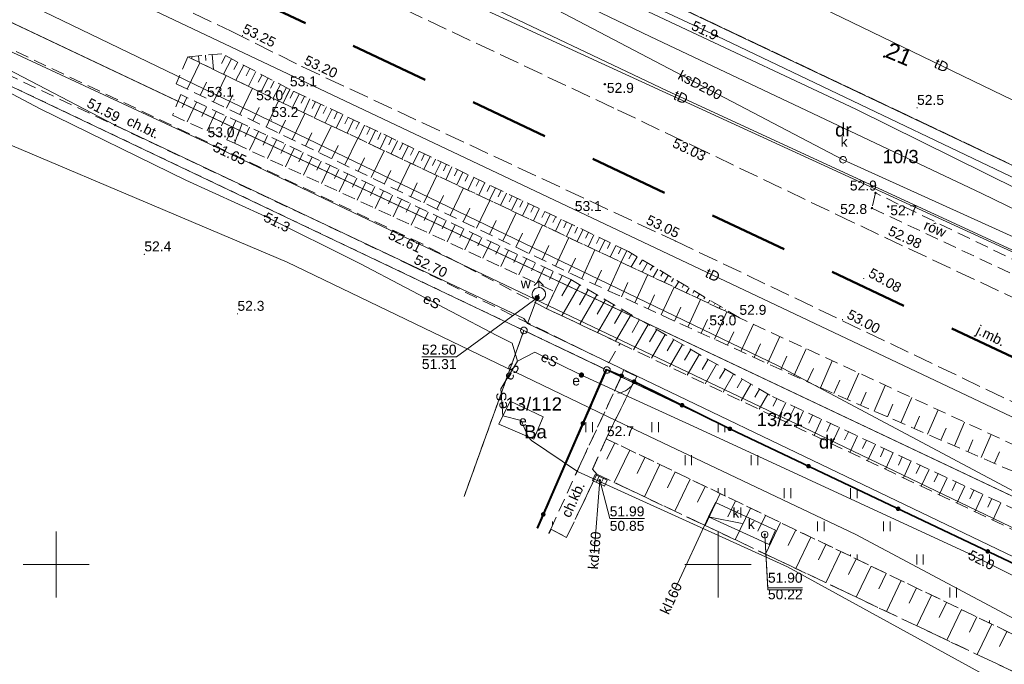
# Model space of a CAD drawing. Extents: x 5462052 to 5462554, y 5922477 to 5923179.
# Tile 9 of 42: x 5462197 to 5462272, y 5922542 to 5922591. Entities that reach past the tile are written whole.
import ezdxf
from ezdxf.enums import TextEntityAlignment as Align

# ---------------------------------------------------------------- set-up
doc = ezdxf.new("R2010")
doc.units = 0
doc.header["$PDMODE"] = 32
doc.header["$PDSIZE"] = 0.1
for name, pattern in [('PRZER1-1', [2, 1, -1]), ('PRZER2-1', [3, 2, -1]), ('PRZER3-1', [4, 3, -1]), ('PRZER3-2', [5, 3, -2])]:
    doc.linetypes.add(name, pattern=pattern)
doc.layers.get('0').update_dxf_attribs({"linetype": 'CONTINUOUS', "lineweight": 13})
doc.layers.add('!pomiar wys', color=7, linetype='CONTINUOUS')
for name, color, linetype, lineweight in [('EGDE', 7, 'CONTINUOUS', 18), ('EGDE_O', 7, 'CONTINUOUS', 18), ('EGPG', 7, 'CONTINUOUS', 18), ('GEPADR', 7, 'CONTINUOUS', 18), ('GEPADR_O', 7, 'CONTINUOUS', 18), ('GESDRK', 7, 'CONTINUOUS', 0), ('GUPPRZ', 7, 'CONTINUOUS', 18), ('GUPPRZ_O', 7, 'CONTINUOUS', 18), ('OTKC', 7, 'PRZER2-1', 18), ('OTKC_O', 7, 'PRZER2-1', 18), ('OTKJ', 7, 'PRZER3-1', 18), ('OTKJ_O', 7, 'PRZER3-1', 18), ('OTKK', 7, 'CONTINUOUS', 25), ('OTKU', 7, 'PRZER3-1', 18), ('OTOF', 7, 'CONTINUOUS', 18), ('OTOO', 7, 'CONTINUOUS', 35), ('OTRK', 7, 'PRZER2-1', 18), ('OTRN', 7, 'CONTINUOUS', 13), ('OTRN_O', 7, 'CONTINUOUS', 13), ('OTRS', 7, 'CONTINUOUS', 13), ('OTRS_O', 7, 'CONTINUOUS', 13), ('OTZT', 7, 'PRZER2-1', 18), ('SUPW', 7, 'CONTINUOUS', 18), ('SUPW_O', 7, 'CONTINUOUS', 18), ('zakres', 5, 'PRZER3-2', 50)]:
    doc.layers.add(name, color=color, linetype=linetype, lineweight=lineweight)
for name, color, linetype, lineweight, true_color in [('EGKK', 7, 'PRZER3-1', 18, 0x24bc24), ('EGUG', 7, 'PRZER1-1', 18, 0x008000), ('EGUG_O', 7, 'PRZER1-1', 18, 0x008000), ('SUEP', 1, 'CONTINUOUS', 18, 0xff0000), ('SUEP_O', 1, 'CONTINUOUS', 18, 0xff0000), ('SUEU', 1, 'CONTINUOUS', 18, 0xff0000), ('SUEU_O', 1, 'CONTINUOUS', 18, 0xff0000), ('SUGP', 7, 'CONTINUOUS', 18, 0xbfbf00), ('SUKK', 7, 'CONTINUOUS', 18, 0x803300), ('SUKM', 7, 'CONTINUOUS', 18, 0x803300), ('SUKM_O', 7, 'CONTINUOUS', 18, 0x803300), ('SUKP', 7, 'CONTINUOUS', 18, 0x803300), ('SUKP_O', 7, 'CONTINUOUS', 18, 0x803300), ('SUKS', 7, 'CONTINUOUS', 18, 0x803300), ('SUKS_O', 7, 'CONTINUOUS', 18, 0x803300), ('SUTP', 7, 'CONTINUOUS', 18, 0xff9100), ('SUTP_O', 7, 'CONTINUOUS', 18, 0xff9100), ('SUWH', 5, 'CONTINUOUS', 18, 0x0000ff), ('SUWP', 5, 'CONTINUOUS', 18, 0x0000ff), ('SUWW', 5, 'CONTINUOUS', 18, 0x0000ff), ('SUWW_O', 5, 'CONTINUOUS', 18, 0x0000ff)]:
    doc.layers.add(name, color=color, linetype=linetype, lineweight=lineweight, true_color=true_color)
doc.styles.add('GEO-INFO', font='arial.ttf')
pattern_1 = [(90, (5460000, 5920000), (-2.5, 2.5), [0.75, -4.25]), (90, (5460000.5, 5920000), (-2.5, 2.5), [0.75, -4.25])]

# ---------------------------------------------------------------- blocks, each defined once
blk = doc.blocks.new('POINT')
at = {"color": 0}
blk.add_point((0, 0), dxfattribs=at)
blk = doc.blocks.new('OKRAG_PELNY')
at = {"color": 0}
blk.add_lwpolyline([(0, 0.5), (0.12941, 0.482963), (0.25, 0.433013), (0.353553, 0.353553), (0.433013, 0.25), (0.482963, 0.12941), (0.5, 0), (0.482963, -0.12941), (0.433013, -0.25), (0.353553, -0.353553), (0.25, -0.433013), (0.12941, -0.482963), (0, -0.5), (-0.12941, -0.482963), (-0.25, -0.433013), (-0.353553, -0.353553), (-0.433013, -0.25), (-0.482963, -0.12941), (-0.5, 0), (-0.482963, 0.12941), (-0.433013, 0.25), (-0.353553, 0.353553), (-0.25, 0.433013), (-0.12941, 0.482963)], close=True, dxfattribs=at)
blk = doc.blocks.new('SUUS05')
at = {"color": 0}
blk.add_lwpolyline([(0.5, -0.25), (-0.5, -0.25), (-0.5, 0.25), (0.5, 0.25)], close=True, dxfattribs=at)
for points in [[(-0.175, -0.25), (-0.175, 0.25)], [(0.175, -0.25), (0.175, 0.25)]]:
    blk.add_lwpolyline(points, dxfattribs=at)
blk = doc.blocks.new('KOLO')
blk.add_hatch(color=0).paths.add_polyline_path([(-0.5, 0), (-0.482963, -0.12941), (-0.433013, -0.25), (-0.353553, -0.353553), (-0.25, -0.433013), (-0.12941, -0.482963), (0, -0.5), (0.12941, -0.482963), (0.25, -0.433013), (0.353553, -0.353553), (0.433013, -0.25), (0.482963, -0.12941), (0.5, 0), (0.482963, 0.12941), (0.433013, 0.25), (0.353553, 0.353553), (0.25, 0.433013), (0.12941, 0.482963), (0, 0.5), (-0.12941, 0.482963), (-0.25, 0.433013), (-0.353553, 0.353553), (-0.433013, 0.25), (-0.482963, 0.12941)])
blk = doc.blocks.new('SUUS02')
at = {"color": 0}
for points in [[(-0.707107, 1.292893), (0, 2), (0.707107, 1.292893)], [(0, 1), (0, 2)]]:
    blk.add_lwpolyline(points, dxfattribs=at)
blk.add_lwpolyline([(0, 1), (0.173648, 0.984808), (0.34202, 0.939693), (0.5, 0.866025), (0.642788, 0.766044), (0.766044, 0.642788), (0.866025, 0.5), (0.939693, 0.34202), (0.984808, 0.173648), (1, 0), (0.984808, -0.173648), (0.939693, -0.34202), (0.866025, -0.5), (0.75575, -0.654861), (0.618159, -0.786053), (0.458227, -0.888835), (0.281733, -0.959493), (0.095056, -0.995472), (-0.095056, -0.995472), (-0.281733, -0.959493), (-0.458227, -0.888835), (-0.618159, -0.786053), (-0.75575, -0.654861), (-0.866025, -0.5), (-0.945001, -0.327068), (-0.989821, -0.142315), (-0.998867, 0.047582), (-0.971812, 0.235759), (-0.909632, 0.415415), (-0.814576, 0.580057), (-0.690079, 0.723734), (-0.540641, 0.841254), (-0.371662, 0.928368), (-0.189251, 0.981929)], close=True, dxfattribs=at)
blk = doc.blocks.new('KTOK04')
at = {"color": 0}
blk.add_lwpolyline([(0, 0), (-0.01711, -0.261052), (-0.068148, -0.517638), (-0.152241, -0.765367), (-0.267949, -1), (-0.413293, -1.217523), (-0.585786, -1.414214), (-0.782477, -1.586707), (-1, -1.732051)], dxfattribs=at)
blk = doc.blocks.new('EPPGS')
at = {"color": 0}
blk.add_lwpolyline([(0, 0.5), (0.154508, 0.475528), (0.293893, 0.404508), (0.404508, 0.293893), (0.475528, 0.154508), (0.5, 0), (0.475528, -0.154508), (0.404508, -0.293893), (0.293893, -0.404508), (0.154508, -0.475528), (0, -0.5), (-0.154508, -0.475528), (-0.293893, -0.404508), (-0.404508, -0.293893), (-0.475528, -0.154508), (-0.5, 0), (-0.475528, 0.154508), (-0.404508, 0.293893), (-0.293893, 0.404508), (-0.154508, 0.475528)], close=True, dxfattribs=at)

msp = doc.modelspace()

# ---------------------------------------------------------------- hatches: boundary and pattern name
at = {"layer": 'OTZT', "linetype": 'Continuous'}
h = msp.add_hatch(dxfattribs=at)
h.set_pattern_fill('PTTU04', color=256, scale=0.5, style=0)
h.set_pattern_definition(pattern_1)
h.paths.add_polyline_path([(5462241.556, 5922564.721), (5462236.336, 5922552.733), (5462237.225, 5922552.348), (5462237.36, 5922552.66), (5462239.63, 5922557.66), (5462242.71, 5922564.25)], flags=0)
h = msp.add_hatch(dxfattribs=at)
h.set_pattern_fill('PTTU04', color=256, scale=0.5, style=0)
h.set_pattern_definition(pattern_1)
h.paths.add_polyline_path([(5462284.6, 5922544.22), (5462250.892, 5922560.247), (5462243.66, 5922563.81), (5462241.54, 5922559.5), (5462282.79, 5922539.67), (5462316.93, 5922523.32), (5462318.52, 5922528.08)], flags=0)

# ---------------------------------------------------------------- linework, layer by layer
at = {"layer": '!pomiar wys'}
msp.add_point((5462241.447, 5922586.283, 52.94), dxfattribs=at)
at = {"linetype": 'PRZER2-1', "ltscale": 0.5, "elevation": 52.86}
msp.add_lwpolyline([(5462261.882, 5922578.068), (5462261.62, 5922576.922), (5462272.697, 5922571.717), (5462298.342, 5922559.381), (5462324.071, 5922547.799), (5462343.603, 5922539.093), (5462363.202, 5922530.924), (5462380.252, 5922525.535), (5462393.186, 5922521.711), (5462403.889, 5922520.281), (5462426.787, 5922516.877), (5462438.24, 5922515.215), (5462438.552, 5922516.427), (5462427.043, 5922518.161), (5462403.916, 5922521.871), (5462393.913, 5922523.638), (5462380.365, 5922527.556), (5462363.762, 5922532.933), (5462344.082, 5922540.717), (5462324.37, 5922548.823), (5462298.993, 5922560.437), (5462273.066, 5922572.667), (5462261.882, 5922578.068)], dxfattribs=at)
at = {"linetype": 'Continuous', "elevation": 100, "flags": 128}
for points in [[(5462200, 5922547.5), (5462200, 5922552.5)], [(5462250, 5922547.5), (5462250, 5922552.5)], [(5462250, 5922547.5), (5462250, 5922552.5)], [(5462197.5, 5922550), (5462202.5, 5922550)], [(5462247.5, 5922550), (5462252.5, 5922550)], [(5462247.5, 5922550), (5462252.5, 5922550)]]:
    msp.add_lwpolyline(points, dxfattribs=at)
for p in [(5462241.447, 5922586.283, 52.94), (5462261.882, 5922578.068, 52.86), (5462262.858, 5922577.034, 52.7), (5462261.62, 5922576.922, 52.8)]:
    msp.add_point(p)
at = {"layer": 'EGDE', "linetype": 'Continuous', "elevation": 10.22}
for points in [[(5462060.499, 5922655.765), (5462134.14, 5922620.59), (5462140.64, 5922617.48), (5462379.26, 5922504.49), (5462394.55, 5922499.42), (5462403.44, 5922496.9), (5462407.29, 5922495.8), (5462408.69, 5922495.4), (5462424.66, 5922494.89), (5462438.61, 5922495.21), (5462484.37, 5922501.25), (5462484.19, 5922504.97), (5462482.73, 5922519.39), (5462445.52, 5922512.89), (5462428.16, 5922511.75), (5462412.32, 5922512.85), (5462398.2, 5922516.86), (5462383.16, 5922523.09), (5462355.99, 5922535.17), (5462122.31, 5922642.45), (5462106.7, 5922652.95), (5462067.71, 5922671.375)], [(5462242.276, 5922658.348), (5462219.75, 5922605.06), (5462308.11, 5922563.15)], [(5462230.813, 5922555.123), (5462235.33, 5922567.68), (5462140.98, 5922612.64), (5462134.947, 5922598.814)], [(5462230.813, 5922555.123), (5462235.33, 5922567.68), (5462241.6, 5922564.69), (5462236.378, 5922552.715)], [(5462315.045, 5922518.678), (5462318.43, 5922528.09), (5462241.6, 5922564.69), (5462236.378, 5922552.715)]]:
    msp.add_lwpolyline(points, dxfattribs=at)
for points in [[(5462308.11, 5922563.15), (5462219.75, 5922605.06), (5462125.42, 5922649.82), (5462122.31, 5922642.45), (5462355.99, 5922535.17), (5462383.16, 5922523.09), (5462398.2, 5922516.86), (5462412.32, 5922512.85), (5462428.16, 5922511.75), (5462445.52, 5922512.89), (5462482.73, 5922519.39), (5462484.29, 5922524.66), (5462434.39, 5922523.62), (5462397.77, 5922530.52), (5462383.6, 5922533.19), (5462338.14, 5922548.92)], [(5462379.26, 5922504.49), (5462140.64, 5922617.48), (5462138.94, 5922613.61), (5462140.98, 5922612.64), (5462235.33, 5922567.68), (5462241.6, 5922564.69), (5462318.43, 5922528.09)]]:
    msp.add_lwpolyline(points, close=True, dxfattribs=at)
at = {"layer": 'EGKK', "linetype": 'PRZER3-1', "ltscale": 0.5, "elevation": 10.06}
msp.add_lwpolyline([(5462242.276, 5922658.348), (5462219.75, 5922605.06), (5462308.11, 5922563.15), (5462330.972, 5922617.199)], dxfattribs=at)
at = {"layer": 'EGUG', "linetype": 'PRZER1-1', "ltscale": 0.5, "elevation": 10.08}
for points in [[(5462308.11, 5922563.15), (5462219.75, 5922605.06), (5462125.42, 5922649.82), (5462149.64, 5922707.11), (5462153.14, 5922715.39), (5462179.54, 5922777.82), (5462215.465, 5922862.769)], [(5462242.276, 5922658.348), (5462219.75, 5922605.06), (5462308.11, 5922563.15), (5462330.972, 5922617.199)], [(5462235.33, 5922567.68), (5462140.98, 5922612.64), (5462138.94, 5922613.61), (5462132.905, 5922599.782)], [(5462132.905, 5922599.782), (5462138.94, 5922613.61), (5462140.98, 5922612.64), (5462235.33, 5922567.68), (5462241.6, 5922564.69), (5462318.43, 5922528.09)], [(5462236.378, 5922552.715), (5462241.6, 5922564.69), (5462235.33, 5922567.68), (5462230.813, 5922555.123)], [(5462230.813, 5922555.123), (5462235.33, 5922567.68)], [(5462315.045, 5922518.678), (5462318.43, 5922528.09), (5462241.6, 5922564.69), (5462236.378, 5922552.715)]]:
    msp.add_lwpolyline(points, dxfattribs=at)
at = {"layer": 'GESDRK', "linetype": 'Continuous'}
for points in [[(5462482.733, 5922519.386), (5462484.295, 5922524.662), (5462434.386, 5922523.617), (5462397.769, 5922530.518), (5462383.599, 5922533.19), (5462338.141, 5922548.915), (5462308.111, 5922563.155), (5462219.747, 5922605.063), (5462125.423, 5922649.821), (5462122.31, 5922642.451), (5462106.697, 5922652.953), (5462067.71, 5922671.373)], [(5462060.497, 5922655.76), (5462134.138, 5922620.585), (5462140.637, 5922617.476), (5462379.257, 5922504.488), (5462394.555, 5922499.417), (5462403.439, 5922496.896), (5462407.291, 5922495.804), (5462408.693, 5922495.403), (5462424.663, 5922494.893), (5462438.609, 5922495.205), (5462484.365, 5922501.246), (5462484.586, 5922496.59), (5462550.354, 5922504.125)]]:
    msp.add_lwpolyline(points, dxfattribs=at)
at = {"layer": 'GUPPRZ_O', "linetype": 'Continuous', "elevation": 10.8, "flags": 128}
for points in [[(5462227.623, 5922565.686), (5462230.244, 5922565.686), (5462236.33, 5922570.15)], [(5462227.623, 5922565.686), (5462230.244, 5922565.686)], [(5462244.436, 5922553.464), (5462241.815, 5922553.464), (5462241.07, 5922556.36)], [(5462241.815, 5922553.464), (5462244.436, 5922553.464)], [(5462256.386, 5922548.234), (5462253.765, 5922548.234), (5462253.52, 5922552.26)], [(5462256.386, 5922548.079), (5462253.765, 5922548.079), (5462253.52, 5922552.26)], [(5462253.765, 5922548.079), (5462256.386, 5922548.079)]]:
    msp.add_lwpolyline(points, dxfattribs=at)
at = {"layer": 'OTKC', "linetype": 'PRZER2-1', "ltscale": 0.5, "elevation": 10.18}
for points in [[(5462242.592, 5922566.705), (5462237.026, 5922569.345), (5462227.697, 5922574.195), (5462152.346, 5922609.882), (5462151.438, 5922608.252), (5462226.853, 5922572.571), (5462241.74, 5922565.24)], [(5462242.86, 5922564.67), (5462242.71, 5922564.25), (5462239.63, 5922557.66), (5462237.36, 5922552.66), (5462238.56, 5922552.04), (5462240.84, 5922556.82), (5462240.52, 5922557.2), (5462241.54, 5922559.5), (5462243.66, 5922563.81), (5462243.85, 5922564.2)]]:
    msp.add_lwpolyline(points, close=True, dxfattribs=at)
at = {"layer": 'OTKJ', "linetype": 'PRZER3-1', "ltscale": 0.5, "elevation": 10.18}
for points in [[(5462249.17, 5922581.13), (5462242.127, 5922584.484), (5462181.45, 5922613.08), (5462152.194, 5922626.744)], [(5462150.945, 5922619.432), (5462178.16, 5922606.81), (5462190.51, 5922601.15), (5462213.23, 5922590.28), (5462218.558, 5922587.623), (5462246.77, 5922574.44)], [(5462312.334, 5922551.22), (5462294.703, 5922559.607), (5462260.193, 5922575.846), (5462249.17, 5922581.13)], [(5462246.77, 5922574.44), (5462294.662, 5922551.582), (5462312.052, 5922543.557)]]:
    msp.add_lwpolyline(points, dxfattribs=at)
at = {"layer": 'OTKK', "linetype": 'Continuous', "elevation": 10.18}
msp.add_lwpolyline([(5462237.36, 5922552.66), (5462237.225, 5922552.348)], dxfattribs=at)
at = {"layer": 'OTKU', "linetype": 'PRZER3-1', "ltscale": 0.5, "elevation": 10.18}
msp.add_lwpolyline([(5462315.35, 5922521.38), (5462281.6, 5922537.5), (5462240.84, 5922556.82), (5462238.56, 5922552.04), (5462237.36, 5922552.66), (5462237.225, 5922552.348)], dxfattribs=at)
at = {"layer": 'OTOF', "linetype": 'Continuous', "elevation": 10.18}
msp.add_lwpolyline([(5462242.71, 5922564.25), (5462243.66, 5922563.81)], dxfattribs=at)
at = {"layer": 'OTOO', "linetype": 'Continuous', "elevation": 10.18}
for points in [[(5462242.71, 5922564.25), (5462241.556, 5922564.721), (5462236.336, 5922552.733)], [(5462243.66, 5922563.81), (5462250.892, 5922560.247)], [(5462250.892, 5922560.247), (5462284.6, 5922544.22), (5462318.52, 5922528.08), (5462316.137, 5922521.471), (5462315.119, 5922518.646)]]:
    msp.add_lwpolyline(points, dxfattribs=at)
at = {"layer": 'OTRK', "linetype": 'PRZER2-1', "ltscale": 0.5, "elevation": 10.06}
for points in [[(5462276.704, 5922557.008), (5462251.61, 5922568.636), (5462217.145, 5922584.852), (5462209.947, 5922588.35), (5462209.066, 5922586.31)], [(5462217.656, 5922585.897), (5462212.506, 5922588.59), (5462209.947, 5922588.35)], [(5462209.947, 5922588.35), (5462217.145, 5922584.852), (5462217.656, 5922585.897)], [(5462209.066, 5922586.31), (5462238.93, 5922571.955), (5462257.706, 5922563.358), (5462275.766, 5922555.521)], [(5462209.407, 5922585.501), (5462208.786, 5922583.937), (5462213.48, 5922581.818), (5462214.038, 5922583.314)], [(5462214.038, 5922583.314), (5462209.407, 5922585.501)], [(5462217.656, 5922585.897), (5462217.145, 5922584.852)], [(5462251.61, 5922568.636), (5462243.237, 5922573.642), (5462217.656, 5922585.897)], [(5462217.145, 5922584.852), (5462251.61, 5922568.636)], [(5462214.038, 5922583.314), (5462213.48, 5922581.818), (5462237.65, 5922570.624), (5462237.026, 5922569.345), (5462242.592, 5922566.705), (5462254.403, 5922561.101), (5462274.862, 5922551.394), (5462291.854, 5922543.329), (5462302.952, 5922539.611)], [(5462302.952, 5922539.611), (5462291.772, 5922545.158), (5462275.423, 5922552.77), (5462253.915, 5922562.788), (5462238.865, 5922571.518), (5462214.038, 5922583.314)], [(5462241.54, 5922559.5), (5462240.52, 5922557.2), (5462240.84, 5922556.82), (5462281.6, 5922537.5), (5462315.35, 5922521.38), (5462316.137, 5922521.471), (5462316.93, 5922523.32)], [(5462316.93, 5922523.32), (5462282.79, 5922539.67), (5462241.54, 5922559.5)]]:
    msp.add_lwpolyline(points, dxfattribs=at)
at = {"layer": 'OTRK', "linetype": 'Continuous', "elevation": 10.06, "flags": 128}
for points in [[(5462210.238, 5922588.378), (5462210.246, 5922588.289)], [(5462210.755, 5922588.426), (5462210.801, 5922587.935)], [(5462211.273, 5922588.475), (5462211.311, 5922588.072)], [(5462211.791, 5922588.523), (5462211.895, 5922587.404)], [(5462212.791, 5922588.441), (5462212.484, 5922587.854)], [(5462213.251, 5922588.2), (5462212.645, 5922587.04)], [(5462209.892, 5922585.913), (5462210.853, 5922587.911)], [(5462213.712, 5922587.959), (5462213.412, 5922587.386)], [(5462214.173, 5922587.718), (5462213.58, 5922586.585)], [(5462214.633, 5922587.477), (5462214.341, 5922586.917)], [(5462211.879, 5922584.958), (5462212.835, 5922586.947)], [(5462215.094, 5922587.236), (5462214.516, 5922586.13)], [(5462215.555, 5922586.996), (5462215.269, 5922586.449)], [(5462216.015, 5922586.755), (5462215.451, 5922585.676)], [(5462210.886, 5922585.435), (5462211.365, 5922586.432)], [(5462213.866, 5922584.003), (5462214.818, 5922585.983)], [(5462216.476, 5922586.514), (5462216.198, 5922585.981)], [(5462216.937, 5922586.273), (5462216.387, 5922585.221)], [(5462217.397, 5922586.032), (5462217.126, 5922585.513)], [(5462209.868, 5922585.284), (5462209.51, 5922584.527)], [(5462212.872, 5922584.48), (5462213.349, 5922585.473)], [(5462217.934, 5922585.764), (5462217.683, 5922585.24)], [(5462218.346, 5922585.566), (5462217.846, 5922584.522)], [(5462218.759, 5922585.369), (5462218.509, 5922584.848)], [(5462210.609, 5922584.933), (5462209.901, 5922583.433)], [(5462211.351, 5922584.583), (5462211, 5922583.839)], [(5462214.859, 5922583.525), (5462215.334, 5922584.513)], [(5462215.852, 5922583.048), (5462216.8, 5922585.02)], [(5462219.171, 5922585.171), (5462218.674, 5922584.133)], [(5462219.584, 5922584.973), (5462219.336, 5922584.456)], [(5462219.996, 5922584.776), (5462219.502, 5922583.743)], [(5462220.409, 5922584.578), (5462220.162, 5922584.063)], [(5462212.093, 5922584.233), (5462211.397, 5922582.758)], [(5462212.835, 5922583.882), (5462212.49, 5922583.151)], [(5462217.839, 5922582.093), (5462218.793, 5922584.077)], [(5462220.821, 5922584.381), (5462220.329, 5922583.354)], [(5462221.234, 5922584.183), (5462220.988, 5922583.671)], [(5462221.646, 5922583.985), (5462221.157, 5922582.965)], [(5462222.059, 5922583.788), (5462221.815, 5922583.279)], [(5462213.577, 5922583.532), (5462212.893, 5922582.083)], [(5462214.614, 5922583.041), (5462214.273, 5922582.324)], [(5462216.846, 5922582.57), (5462217.32, 5922583.558)], [(5462219.826, 5922581.138), (5462220.787, 5922583.139)], [(5462222.471, 5922583.59), (5462221.985, 5922582.575)], [(5462222.884, 5922583.392), (5462222.641, 5922582.886)], [(5462223.296, 5922583.195), (5462222.812, 5922582.186)], [(5462223.709, 5922582.997), (5462223.467, 5922582.494)], [(5462215.288, 5922582.72), (5462214.611, 5922581.294)], [(5462215.963, 5922582.399), (5462215.626, 5922581.69)], [(5462218.832, 5922581.615), (5462219.311, 5922582.612)], [(5462224.121, 5922582.8), (5462223.64, 5922581.796)], [(5462224.533, 5922582.602), (5462224.294, 5922582.102)], [(5462224.946, 5922582.404), (5462224.468, 5922581.407)], [(5462216.638, 5922582.079), (5462215.967, 5922580.666)], [(5462217.313, 5922581.758), (5462216.978, 5922581.055)], [(5462220.819, 5922580.66), (5462221.302, 5922581.665)], [(5462221.812, 5922580.183), (5462222.782, 5922582.2)], [(5462225.358, 5922582.207), (5462225.12, 5922581.709)], [(5462225.771, 5922582.009), (5462225.296, 5922581.017)], [(5462226.183, 5922581.812), (5462225.946, 5922581.317)], [(5462226.596, 5922581.614), (5462226.123, 5922580.628)], [(5462217.987, 5922581.438), (5462217.322, 5922580.038)], [(5462218.662, 5922581.117), (5462218.331, 5922580.421)], [(5462219.337, 5922580.797), (5462218.678, 5922579.41)], [(5462223.799, 5922579.228), (5462224.776, 5922581.262)], [(5462227.008, 5922581.416), (5462226.773, 5922580.925)], [(5462227.421, 5922581.219), (5462226.951, 5922580.238)], [(5462227.833, 5922581.021), (5462227.599, 5922580.532)], [(5462228.246, 5922580.824), (5462227.779, 5922579.849)], [(5462220.011, 5922580.476), (5462219.683, 5922579.786)], [(5462220.686, 5922580.156), (5462220.034, 5922578.783)], [(5462222.806, 5922579.706), (5462223.292, 5922580.718)], [(5462225.786, 5922578.273), (5462226.771, 5922580.323)], [(5462228.658, 5922580.626), (5462228.425, 5922580.14)], [(5462229.071, 5922580.428), (5462228.606, 5922579.459)], [(5462229.483, 5922580.231), (5462229.252, 5922579.748)], [(5462229.896, 5922580.033), (5462229.434, 5922579.07)], [(5462221.361, 5922579.835), (5462221.036, 5922579.152)], [(5462222.035, 5922579.514), (5462221.389, 5922578.155)], [(5462224.792, 5922578.751), (5462225.283, 5922579.771)], [(5462227.772, 5922577.318), (5462228.766, 5922579.385)], [(5462230.308, 5922579.836), (5462230.078, 5922579.355)], [(5462230.721, 5922579.638), (5462230.262, 5922578.68)], [(5462231.133, 5922579.44), (5462230.904, 5922578.963)], [(5462222.71, 5922579.194), (5462222.389, 5922578.517)], [(5462223.385, 5922578.873), (5462222.745, 5922577.527)], [(5462224.059, 5922578.553), (5462223.741, 5922577.883)], [(5462226.779, 5922577.796), (5462227.274, 5922578.825)], [(5462231.546, 5922579.243), (5462231.09, 5922578.291)], [(5462231.958, 5922579.045), (5462231.731, 5922578.571)], [(5462232.371, 5922578.848), (5462231.917, 5922577.902)], [(5462232.783, 5922578.65), (5462232.557, 5922578.178)], [(5462224.734, 5922578.232), (5462224.101, 5922576.899)], [(5462225.409, 5922577.912), (5462225.094, 5922577.248)], [(5462228.766, 5922576.841), (5462229.264, 5922577.878)], [(5462229.759, 5922576.363), (5462230.76, 5922578.446)], [(5462233.195, 5922578.452), (5462232.745, 5922577.512)], [(5462233.608, 5922578.255), (5462233.383, 5922577.786)], [(5462234.02, 5922578.057), (5462233.573, 5922577.123)], [(5462234.433, 5922577.86), (5462234.21, 5922577.394)], [(5462226.083, 5922577.591), (5462225.456, 5922576.271)], [(5462226.758, 5922577.271), (5462226.446, 5922576.614)], [(5462231.746, 5922575.408), (5462232.755, 5922577.508)], [(5462234.845, 5922577.662), (5462234.4, 5922576.733)], [(5462235.258, 5922577.464), (5462235.036, 5922577.001)], [(5462235.67, 5922577.267), (5462235.228, 5922576.344)], [(5462236.083, 5922577.069), (5462235.862, 5922576.609)], [(5462227.433, 5922576.95), (5462226.812, 5922575.643)], [(5462228.107, 5922576.629), (5462227.799, 5922575.979)], [(5462228.782, 5922576.309), (5462228.168, 5922575.015)], [(5462230.752, 5922575.886), (5462231.255, 5922576.931)], [(5462233.732, 5922574.453), (5462234.749, 5922576.569)], [(5462236.495, 5922576.872), (5462236.056, 5922575.954)], [(5462236.908, 5922576.674), (5462236.689, 5922576.217)], [(5462237.32, 5922576.476), (5462236.884, 5922575.565)], [(5462237.733, 5922576.279), (5462237.515, 5922575.824)], [(5462229.457, 5922575.988), (5462229.151, 5922575.345)], [(5462230.131, 5922575.668), (5462229.523, 5922574.387)], [(5462232.739, 5922574.931), (5462233.245, 5922575.985)], [(5462235.719, 5922573.498), (5462236.744, 5922575.631)], [(5462238.145, 5922576.081), (5462237.711, 5922575.175)], [(5462238.558, 5922575.884), (5462238.341, 5922575.432)], [(5462238.97, 5922575.686), (5462238.539, 5922574.786)], [(5462230.806, 5922575.347), (5462230.504, 5922574.71)], [(5462231.481, 5922575.027), (5462230.879, 5922573.76)], [(5462234.726, 5922573.976), (5462235.236, 5922575.038)], [(5462239.383, 5922575.488), (5462239.168, 5922575.04)], [(5462239.795, 5922575.291), (5462239.367, 5922574.396)], [(5462240.208, 5922575.093), (5462239.994, 5922574.647)], [(5462240.62, 5922574.895), (5462240.194, 5922574.007)], [(5462232.156, 5922574.706), (5462231.856, 5922574.076)], [(5462232.83, 5922574.386), (5462232.235, 5922573.132)], [(5462233.505, 5922574.065), (5462233.209, 5922573.441)], [(5462236.712, 5922573.021), (5462237.227, 5922574.091)], [(5462237.706, 5922572.544), (5462238.738, 5922574.692)], [(5462241.033, 5922574.698), (5462240.82, 5922574.255)], [(5462241.445, 5922574.5), (5462241.022, 5922573.617)], [(5462241.858, 5922574.303), (5462241.647, 5922573.863)], [(5462242.27, 5922574.105), (5462241.85, 5922573.228)], [(5462234.18, 5922573.744), (5462233.59, 5922572.504)], [(5462234.854, 5922573.424), (5462234.561, 5922572.807)], [(5462239.699, 5922571.603), (5462240.693, 5922573.773)], [(5462242.682, 5922573.907), (5462242.473, 5922573.47)], [(5462243.095, 5922573.71), (5462242.678, 5922572.839)], [(5462243.494, 5922573.488), (5462243.253, 5922573.085)], [(5462235.529, 5922573.103), (5462234.946, 5922571.876)], [(5462236.204, 5922572.783), (5462235.914, 5922572.172)], [(5462238.699, 5922572.066), (5462239.217, 5922573.144)], [(5462241.703, 5922570.685), (5462242.687, 5922572.834)], [(5462243.887, 5922573.253), (5462243.428, 5922572.485)], [(5462244.279, 5922573.018), (5462244.062, 5922572.654)], [(5462244.672, 5922572.784), (5462244.26, 5922572.094)], [(5462236.878, 5922572.462), (5462236.302, 5922571.248)], [(5462238.228, 5922571.821), (5462237.047, 5922569.336)], [(5462237.553, 5922572.142), (5462237.266, 5922571.538)], [(5462240.701, 5922571.144), (5462241.195, 5922572.224)], [(5462243.707, 5922569.767), (5462244.682, 5922571.895)], [(5462245.065, 5922572.549), (5462244.87, 5922572.224)], [(5462245.457, 5922572.314), (5462245.091, 5922571.703)], [(5462245.85, 5922572.08), (5462245.678, 5922571.793)], [(5462246.242, 5922571.845), (5462245.923, 5922571.311)], [(5462239.547, 5922571.123), (5462238.194, 5922568.791)], [(5462238.901, 5922571.498), (5462238.209, 5922570.305)], [(5462242.705, 5922570.226), (5462243.195, 5922571.296)], [(5462246.635, 5922571.61), (5462246.487, 5922571.363)], [(5462247.027, 5922571.376), (5462246.755, 5922570.92)], [(5462247.42, 5922571.141), (5462247.295, 5922570.933)], [(5462240.193, 5922570.748), (5462239.532, 5922569.609)], [(5462240.839, 5922570.373), (5462239.549, 5922568.149)], [(5462244.709, 5922569.309), (5462245.194, 5922570.367)], [(5462245.711, 5922568.85), (5462246.676, 5922570.957)], [(5462247.812, 5922570.906), (5462247.587, 5922570.529)], [(5462248.205, 5922570.671), (5462248.104, 5922570.502)], [(5462248.598, 5922570.437), (5462248.418, 5922570.137)], [(5462241.485, 5922569.998), (5462240.856, 5922568.913)], [(5462242.131, 5922569.624), (5462240.903, 5922567.506)], [(5462247.716, 5922567.932), (5462248.671, 5922570.018)], [(5462248.99, 5922570.202), (5462248.912, 5922570.072)], [(5462249.383, 5922569.967), (5462249.25, 5922569.746)], [(5462249.775, 5922569.733), (5462249.721, 5922569.641)], [(5462242.778, 5922569.249), (5462242.179, 5922568.217)], [(5462243.424, 5922568.874), (5462242.258, 5922566.864)], [(5462246.714, 5922568.391), (5462247.194, 5922569.439)], [(5462249.72, 5922567.014), (5462250.666, 5922569.08)], [(5462250.168, 5922569.498), (5462250.082, 5922569.355)], [(5462250.56, 5922569.263), (5462250.529, 5922569.211)], [(5462250.953, 5922569.028), (5462250.914, 5922568.963)], [(5462244.07, 5922568.499), (5462243.502, 5922567.521)], [(5462244.716, 5922568.124), (5462243.612, 5922566.221)], [(5462248.718, 5922567.473), (5462249.193, 5922568.511)], [(5462251.345, 5922568.794), (5462251.338, 5922568.781)], [(5462251.724, 5922566.097), (5462252.663, 5922568.148)], [(5462245.362, 5922567.75), (5462244.826, 5922566.825)], [(5462246.008, 5922567.375), (5462244.966, 5922565.578)], [(5462250.722, 5922566.556), (5462251.192, 5922567.583)], [(5462246.654, 5922567), (5462246.149, 5922566.129)], [(5462247.3, 5922566.625), (5462246.321, 5922564.936)], [(5462252.726, 5922565.638), (5462253.195, 5922566.661)], [(5462253.728, 5922565.179), (5462254.663, 5922567.221)], [(5462247.947, 5922566.25), (5462247.472, 5922565.433)], [(5462248.593, 5922565.876), (5462247.675, 5922564.293)], [(5462255.732, 5922564.261), (5462256.663, 5922566.294)], [(5462249.239, 5922565.501), (5462248.795, 5922564.736)], [(5462249.885, 5922565.126), (5462249.029, 5922563.651)], [(5462254.73, 5922564.72), (5462255.197, 5922565.739)], [(5462257.737, 5922563.344), (5462258.623, 5922565.386)], [(5462250.531, 5922564.751), (5462250.119, 5922564.04)], [(5462251.177, 5922564.377), (5462250.384, 5922563.008)], [(5462256.734, 5922563.802), (5462257.199, 5922564.817)], [(5462259.759, 5922562.467), (5462260.623, 5922564.459)], [(5462251.823, 5922564.002), (5462251.442, 5922563.344)], [(5462258.748, 5922562.905), (5462259.185, 5922563.914)], [(5462252.47, 5922563.627), (5462251.738, 5922562.366)], [(5462253.116, 5922563.252), (5462252.765, 5922562.648)], [(5462260.77, 5922562.028), (5462261.197, 5922563.012)], [(5462261.781, 5922561.589), (5462262.624, 5922563.532)], [(5462253.762, 5922562.877), (5462253.092, 5922561.723)], [(5462254.432, 5922562.548), (5462254.153, 5922561.95)], [(5462255.109, 5922562.232), (5462254.549, 5922561.032)], [(5462263.803, 5922560.712), (5462264.624, 5922562.605)], [(5462255.786, 5922561.917), (5462255.505, 5922561.314)], [(5462256.463, 5922561.602), (5462255.899, 5922560.391)], [(5462262.792, 5922561.151), (5462263.208, 5922562.11)], [(5462265.825, 5922559.834), (5462266.625, 5922561.678)], [(5462257.14, 5922561.286), (5462256.857, 5922560.679)], [(5462257.817, 5922560.971), (5462257.249, 5922559.751)], [(5462258.494, 5922560.656), (5462258.209, 5922560.043)], [(5462264.814, 5922560.273), (5462265.219, 5922561.207)], [(5462267.847, 5922558.957), (5462268.626, 5922560.751)], [(5462259.171, 5922560.34), (5462258.599, 5922559.111)], [(5462259.848, 5922560.025), (5462259.561, 5922559.408)], [(5462266.836, 5922559.396), (5462267.231, 5922560.305)], [(5462242.193, 5922559.186), (5462241.604, 5922557.962)], [(5462260.526, 5922559.709), (5462259.948, 5922558.47)], [(5462261.203, 5922559.394), (5462260.913, 5922558.772)], [(5462268.858, 5922558.518), (5462269.242, 5922559.403)], [(5462269.869, 5922558.08), (5462270.626, 5922559.824)], [(5462243.332, 5922558.638), (5462242.158, 5922556.195)], [(5462261.88, 5922559.079), (5462261.298, 5922557.83)], [(5462262.557, 5922558.763), (5462262.265, 5922558.136)], [(5462263.234, 5922558.448), (5462262.648, 5922557.189)], [(5462270.88, 5922557.641), (5462271.253, 5922558.501)], [(5462244.472, 5922558.091), (5462243.886, 5922556.872)], [(5462263.911, 5922558.132), (5462263.617, 5922557.501)], [(5462264.588, 5922557.817), (5462263.998, 5922556.549)], [(5462245.611, 5922557.543), (5462244.442, 5922555.112)], [(5462246.75, 5922556.995), (5462246.168, 5922555.783)], [(5462265.265, 5922557.502), (5462264.969, 5922556.865)], [(5462265.942, 5922557.186), (5462265.347, 5922555.908)], [(5462247.89, 5922556.448), (5462246.727, 5922554.029)], [(5462266.62, 5922556.871), (5462266.321, 5922556.23)], [(5462267.297, 5922556.555), (5462266.697, 5922555.268)], [(5462267.974, 5922556.24), (5462267.673, 5922555.594)], [(5462249.029, 5922555.9), (5462248.449, 5922554.694)], [(5462268.651, 5922555.925), (5462268.047, 5922554.628)], [(5462269.328, 5922555.609), (5462269.025, 5922554.958)], [(5462250.168, 5922555.352), (5462249.012, 5922552.946)], [(5462251.308, 5922554.804), (5462250.731, 5922553.605)], [(5462270.005, 5922555.294), (5462269.396, 5922553.987)], [(5462270.682, 5922554.979), (5462270.377, 5922554.323)], [(5462252.447, 5922554.257), (5462251.297, 5922551.864)], [(5462271.359, 5922554.663), (5462270.746, 5922553.347)], [(5462253.587, 5922553.709), (5462253.013, 5922552.515)], [(5462254.726, 5922553.161), (5462253.582, 5922550.781)], [(5462255.865, 5922552.613), (5462255.295, 5922551.426)], [(5462257.005, 5922552.066), (5462255.866, 5922549.698)], [(5462258.144, 5922551.518), (5462257.577, 5922550.337)], [(5462259.284, 5922550.97), (5462258.151, 5922548.615)], [(5462260.423, 5922550.422), (5462259.858, 5922549.248)], [(5462261.562, 5922549.875), (5462260.436, 5922547.532)], [(5462262.702, 5922549.327), (5462262.14, 5922548.159)], [(5462263.841, 5922548.779), (5462262.721, 5922546.449)], [(5462264.981, 5922548.231), (5462264.422, 5922547.069)], [(5462266.12, 5922547.684), (5462265.006, 5922545.366)], [(5462267.259, 5922547.136), (5462266.704, 5922545.98)], [(5462268.399, 5922546.588), (5462267.29, 5922544.283)], [(5462269.538, 5922546.041), (5462268.985, 5922544.891)], [(5462270.677, 5922545.493), (5462269.575, 5922543.2)], [(5462271.817, 5922544.945), (5462271.267, 5922543.802)]]:
    msp.add_lwpolyline(points, dxfattribs=at)
at = {"layer": 'OTZT', "linetype": 'PRZER2-1', "ltscale": 0.5, "elevation": 10.1}
for points in [[(5462242.71, 5922564.25), (5462241.556, 5922564.721), (5462236.336, 5922552.733)], [(5462237.225, 5922552.348), (5462237.36, 5922552.66), (5462239.63, 5922557.66), (5462242.71, 5922564.25)]]:
    msp.add_lwpolyline(points, dxfattribs=at)
msp.add_lwpolyline([(5462318.52, 5922528.08), (5462284.6, 5922544.22), (5462250.892, 5922560.247), (5462243.66, 5922563.81), (5462241.54, 5922559.5), (5462282.79, 5922539.67), (5462316.93, 5922523.32)], close=True, dxfattribs=at)
at = {"layer": 'SUEP', "linetype": 'Continuous', "elevation": 10.14}
for points in [[(5462071.696, 5922628.785), (5462071.748, 5922628.896), (5462073.431, 5922631.34), (5462073.311, 5922632.742), (5462075.533, 5922633.473), (5462081.804, 5922638.925), (5462105.813, 5922627.507), (5462130.73, 5922617.23), (5462139.197, 5922612.853), (5462142.308, 5922611.555), (5462150.485, 5922607.003), (5462153.363, 5922605.951), (5462162.876, 5922601.4), (5462175.72, 5922595.262), (5462185.165, 5922591.492), (5462186.181, 5922591.086), (5462198.78, 5922584.436), (5462209.782, 5922579.023), (5462215.771, 5922576.315), (5462222.932, 5922572.74), (5462233.292, 5922567.31)], [(5462234.858, 5922565.363), (5462234.44, 5922566.712), (5462233.292, 5922567.31)], [(5462239.679, 5922564.308), (5462236.169, 5922566.04), (5462234.858, 5922565.363)], [(5462233.744, 5922561.235), (5462233.586, 5922563.276), (5462234.858, 5922565.363)], [(5462235.114, 5922560.873), (5462233.744, 5922561.235), (5462233.586, 5922563.276), (5462234.858, 5922565.363)], [(5462239.679, 5922564.308), (5462248.44, 5922560.3), (5462268.983, 5922550.79), (5462294.795, 5922537.896), (5462312.774, 5922529.779), (5462333.999, 5922520.668), (5462350.845, 5922513.515), (5462371.87, 5922505.637), (5462390.854, 5922498.806), (5462401.542, 5922494.291)], [(5462235.114, 5922560.873), (5462235.66, 5922559.651), (5462235.897, 5922559.36), (5462239.383, 5922557.027), (5462255.251, 5922549.821), (5462269.973, 5922541.723), (5462287.228, 5922532.865), (5462299, 5922526.885), (5462309.134, 5922522.599), (5462321.239, 5922516.848)]]:
    msp.add_lwpolyline(points, dxfattribs=at)
at = {"layer": 'SUEU', "linetype": 'Continuous', "elevation": 10.14}
msp.add_lwpolyline([(5462234.283, 5922562.326), (5462233.431, 5922560.601), (5462236.074, 5922559.475), (5462236.797, 5922561.146)], close=True, dxfattribs=at)
at = {"layer": 'SUGP', "linetype": 'Continuous', "elevation": 10.14}
msp.add_lwpolyline([(5462186.63, 5922585.89), (5462217.44, 5922572.85), (5462242.283, 5922560.869), (5462260.395, 5922552.271), (5462281.622, 5922540.96), (5462295.276, 5922533.807), (5462311.37, 5922525.3), (5462317.696, 5922522.782), (5462342.65, 5922512.96), (5462374.089, 5922500.779), (5462385.553, 5922497.096), (5462393.957, 5922494.838), (5462396.162, 5922494.92), (5462417.754, 5922497.449), (5462421.117, 5922497.598), (5462440.78, 5922497.411), (5462465.382, 5922502.222), (5462484.107, 5922503.725), (5462487.179, 5922502.195)], dxfattribs=at)
at = {"layer": 'SUKM', "linetype": 'Continuous', "elevation": 10.14}
msp.add_lwpolyline([(5462254.34, 5922552.6), (5462249.8, 5922554.68), (5462249.27, 5922553.6), (5462253.85, 5922551.51)], close=True, dxfattribs=at)
at = {"layer": 'SUKP', "linetype": 'Continuous', "elevation": 10.14}
for points in [[(5462483.989, 5922520.299), (5462451.191, 5922517.987), (5462403.338, 5922527.456), (5462401.381, 5922527.568), (5462353.295, 5922538.145), (5462307.43, 5922558.61), (5462296.625, 5922563.689), (5462294.189, 5922564.915), (5462277.397, 5922572.431), (5462259.445, 5922580.577), (5462236.808, 5922592.433), (5462217.087, 5922602.091), (5462171.705, 5922623.903), (5462140.881, 5922638.358), (5462127.049, 5922644.665)], [(5462471.72, 5922522.23), (5462465.34, 5922523.16), (5462434.12, 5922522.62), (5462417.97, 5922525.79), (5462400.64, 5922529.28), (5462386.8, 5922531.22), (5462379.58, 5922532.63), (5462337.71, 5922547.84), (5462316.98, 5922557.38), (5462305.46, 5922560.74), (5462269.93, 5922578.03), (5462244.86, 5922589.89), (5462217.68, 5922602.96), (5462149.98, 5922635.2), (5462147.43, 5922636.54), (5462145.86, 5922632.91), (5462137.96, 5922614.55), (5462139.18, 5922611.01), (5462134.054, 5922599.237)], [(5462241.07, 5922556.36), (5462240.639, 5922550.871)], [(5462246.785, 5922548.212), (5462249.27, 5922553.6), (5462251.825, 5922553.095)]]:
    msp.add_lwpolyline(points, dxfattribs=at)
at = {"layer": 'SUTP', "linetype": 'Continuous', "elevation": 10.14}
for points in [[(5462070.225, 5922667.829), (5462083.093, 5922662.107), (5462104.772, 5922652.44), (5462151.789, 5922636.498), (5462179.003, 5922623.637), (5462206.04, 5922610.308), (5462233.166, 5922597.213), (5462260.398, 5922584.398), (5462287.418, 5922571.023), (5462314.544, 5922557.928), (5462341.916, 5922545.488), (5462369.465, 5922533.516), (5462391.647, 5922526.449), (5462398.352, 5922525.1), (5462413.377, 5922522.437), (5462428.789, 5922520.803), (5462445.419, 5922519.565), (5462460.829, 5922520.764), (5462471.544, 5922520.844), (5462483.624, 5922522.412)], [(5462484.107, 5922514.757), (5462480.432, 5922514.049), (5462453.067, 5922512.604), (5462435.095, 5922514.744), (5462387.779, 5922524.254), (5462359.73, 5922531.872), (5462332.397, 5922545.437), (5462296.645, 5922562.48), (5462246.143, 5922585.781), (5462231.327, 5922592.873), (5462203.062, 5922606.805), (5462113.001, 5922647.871), (5462105.871, 5922651.023), (5462083.093, 5922662.107), (5462070.225, 5922667.829)], [(5462061.482, 5922657.891), (5462118.083, 5922630.76), (5462188.367, 5922596.952), (5462254.549, 5922565.016), (5462276.612, 5922553.247), (5462286.011, 5922543.33), (5462327.971, 5922525.37), (5462393.33, 5922502), (5462406.215, 5922497.905), (5462437.902, 5922496.822), (5462470.161, 5922497.929), (5462482.126, 5922485.329), (5462488.498, 5922479.018)], [(5462280.06, 5922575.51), (5462249.92, 5922589.92), (5462219.39, 5922604.16), (5462196.35, 5922615.13), (5462171.46, 5922626.79), (5462156.79, 5922633.63), (5462153.39, 5922633.38)], [(5462484.701, 5922505.116), (5462431.136, 5922498.386), (5462375.971, 5922512.444), (5462337.511, 5922530.893), (5462297.074, 5922549.363), (5462190.142, 5922600.045), (5462135.83, 5922625.829)], [(5462484.418, 5922524.688), (5462481.923, 5922524.637), (5462440.854, 5922526.726), (5462390.558, 5922533.487), (5462362.154, 5922540.978), (5462350.45, 5922547.273), (5462238.878, 5922601.24), (5462191.652, 5922624.429)]]:
    msp.add_lwpolyline(points, dxfattribs=at)
at = {"layer": 'SUWP', "linetype": 'Continuous', "elevation": 10.14}
for points in [[(5462136.002, 5922617.256), (5462140.022, 5922615.148), (5462166.602, 5922602.714), (5462211.933, 5922581.616), (5462257.052, 5922560.065), (5462302.128, 5922538.424), (5462322.787, 5922527.603), (5462357.255, 5922511.617), (5462385.95, 5922500.539), (5462392.37, 5922498.87), (5462412.517, 5922493.726), (5462453.77, 5922486.784), (5462478.789, 5922479.085)], [(5462300.204, 5922537.187), (5462235.6, 5922568.2), (5462235.33, 5922568.57), (5462204.46, 5922583.2), (5462180.645, 5922595.641), (5462135.79, 5922616.71)], [(5462236.46, 5922570.42), (5462236.33, 5922570.15), (5462235.6, 5922568.2)]]:
    msp.add_lwpolyline(points, dxfattribs=at)
at = {"layer": 'zakres', "ltscale": 2, "elevation": 10.04}
msp.add_lwpolyline([(5462132.023, 5922631.89), (5462350.164, 5922528.87), (5462411.691, 5922509.55), (5462519.637, 5922508.803), (5462516.031, 5922540.795), (5462419.676, 5922542.975), (5462148.358, 5922668.943), (5462333.731, 5923125.01)], dxfattribs=at)

# ---------------------------------------------------------------- block references
at = {"layer": 'EGPG', "xscale": 0.5, "yscale": 0.5}
for p in [(5462235.33, 5922567.68, 10.24), (5462241.6, 5922564.69, 10.24)]:
    msp.add_blockref('EPPGS', p, dxfattribs=at)
at = {"layer": 'GEPADR'}
msp.add_blockref('POINT', (5462262.534, 5922588.367, 10.28), dxfattribs=at)
at = {"layer": 'GUPPRZ'}
for p in [(5462249.92, 5922589.92, 10.16), (5462204.46, 5922583.2, 10.16), (5462211.933, 5922581.616, 10.16), (5462215.771, 5922576.315, 10.16), (5462236.33, 5922570.15, 10.16), (5462241.07, 5922556.36, 10.16), (5462253.52, 5922552.26, 10.16), (5462253.52, 5922552.26, 10.16), (5462268.983, 5922550.79, 10.16)]:
    msp.add_blockref('POINT', p, dxfattribs=at)
at = {"layer": 'OTOF', "xscale": 0.75, "yscale": 0.75, "rotation": 335.1484141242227}
msp.add_blockref('KTOK04', (5462243.66, 5922563.81, 10.18), dxfattribs=at)
at = {"layer": 'OTOO', "xscale": 0.35, "yscale": 0.35}
for p in [(5462242.71, 5922564.25, 10.18), (5462243.66, 5922563.81, 10.18), (5462247.276, 5922562.029, 10.18), (5462239.786, 5922560.657, 10.18), (5462250.892, 5922560.247, 10.18), (5462250.892, 5922560.247, 10.18), (5462256.827, 5922557.425, 10.18), (5462263.6, 5922554.205, 10.18), (5462236.792, 5922553.78, 10.18), (5462270.373, 5922550.984, 10.18)]:
    msp.add_blockref('KOLO', p, dxfattribs=at)
at = {"layer": 'OTRN', "xscale": 0.09, "yscale": 0.09}
for p in [(5462217.656, 5922585.897, 10.08), (5462213.43, 5922585.11, 10.08), (5462217.145, 5922584.852, 10.08), (5462265.03, 5922584.499, 10.08), (5462216.261, 5922583.587, 10.08), (5462213.473, 5922582.058, 10.08), (5462240.196, 5922576.477, 10.08), (5462206.66, 5922573.43, 10.08), (5462213.692, 5922568.939, 10.08), (5462251.61, 5922568.636, 10.08), (5462249.34, 5922567.84, 10.08), (5462241.601, 5922559.471, 10.08)]:
    msp.add_blockref('KOLO', p, dxfattribs=at)
at = {"layer": 'OTRS', "xscale": 0.09, "yscale": 0.09}
for p in [(5462214.07, 5922589.97, 10.08), (5462218.558, 5922587.623, 10.08), (5462249.17, 5922581.13, 10.08), (5462227.697, 5922574.195, 10.08), (5462246.77, 5922574.44, 10.08), (5462262.77, 5922574.63, 10.08), (5462226.853, 5922572.571, 10.08), (5462261, 5922571.6, 10.08), (5462259.4, 5922568.5, 10.08)]:
    msp.add_blockref('KOLO', p, dxfattribs=at)
at = {"layer": 'SUEU', "xscale": 0.4, "yscale": 0.4}
msp.add_blockref('KOLO', (5462239.679, 5922564.308, 10.16), dxfattribs=at)
at = {"layer": 'SUKK', "rotation": 334.8259905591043}
msp.add_blockref('SUUS05', (5462241.07, 5922556.36, 10.16), dxfattribs=at)
at = {"layer": 'SUKS', "xscale": 0.5, "yscale": 0.5}
msp.add_blockref('OKRAG_PELNY', (5462259.445, 5922580.577, 10.16), dxfattribs=at)
at = {"layer": 'SUPW', "xscale": 0.5, "yscale": 0.5}
msp.add_blockref('OKRAG_PELNY', (5462253.52, 5922552.26, 10.18), dxfattribs=at)
at = {"layer": 'SUWH', "xscale": 0.5, "yscale": 0.5}
msp.add_blockref('SUUS02', (5462236.46, 5922570.42, 10.16), dxfattribs=at)
at = {"layer": 'SUWW', "xscale": 0.4, "yscale": 0.4}
msp.add_blockref('KOLO', (5462236.33, 5922570.15, 10.16), dxfattribs=at)

# ---------------------------------------------------------------- texts
at = {"layer": '!pomiar wys', "style": 'GEO-INFO'}
for s, p in [('52.9', (5462241.597, 5922585.633)), ('52.9', (5462259.954, 5922578.255, -0.41)), ('52.8', (5462259.22, 5922576.48, -0.47)), ('52.7', (5462263.008, 5922576.384, -0.51))]:
    msp.add_text(s, height=0.75, dxfattribs=at).set_placement(p)
at = {"linetype": 'ByBlock', "insert": (5462265.763, 5922576.047), "char_height": 0.75, "width": 6.29119, "attachment_point": 1, "rotation": 336.96313, "style": 'GEO-INFO'}
msp.add_mtext('rów', dxfattribs=at)
at = {"layer": 'EGDE_O', "linetype": 'Continuous', "style": 'GEO-INFO'}
for s, p in [('10/3', (5462263.79, 5922580.838, 10.8)), ('13/21', (5462254.667, 5922560.975, 10.8))]:
    msp.add_text(s, height=1, dxfattribs=at).set_placement(p, align=Align.MIDDLE)
msp.add_text('13/112', height=1, dxfattribs=at).set_placement((5462236.073, 5922562.124, 10.8), align=Align.MIDDLE_CENTER)
at = {"layer": 'EGUG_O', "linetype": 'Continuous', "style": 'GEO-INFO'}
for p in [(5462259.461, 5922582.858, 10.8), (5462258.239, 5922559.278, 10.8)]:
    msp.add_text('dr', height=1, dxfattribs=at).set_placement(p, align=Align.MIDDLE)
msp.add_text('Ba', height=1, dxfattribs=at).set_placement((5462236.207, 5922560.026, 10.8), align=Align.MIDDLE_CENTER)
at = {"layer": 'GEPADR_O', "linetype": 'Continuous', "style": 'GEO-INFO'}
msp.add_text('21', height=1.25, rotation=337.0341, dxfattribs=at).set_placement((5462262.534, 5922588.367, 10.8))
at = {"layer": 'GUPPRZ_O', "linetype": 'Continuous', "style": 'GEO-INFO'}
msp.add_text('51.9', height=0.75, rotation=334.99441, dxfattribs=at).set_placement((5462249.92, 5922589.92, 10.8), align=Align.MIDDLE_RIGHT)
msp.add_text('51.59', height=0.75, rotation=332.41772, dxfattribs=at).set_placement((5462204.46, 5922583.2, 10.8), align=Align.BOTTOM_RIGHT)
for s, rotation, p in [('51.65', 334.46866, (5462211.933, 5922581.616, 10.8)), ('51.3', 333.47144, (5462215.771, 5922576.315, 10.8)), ('52.0', 333.45644, (5462268.983, 5922550.79, 10.8))]:
    msp.add_text(s, height=0.75, rotation=rotation, dxfattribs=at).set_placement(p, align=Align.MIDDLE_LEFT)
for s, p in [('52.50', (5462227.623, 5922565.858)), ('51.31', (5462227.623, 5922564.763)), ('51.99', (5462241.815, 5922553.636)), ('50.85', (5462241.815, 5922552.541))]:
    msp.add_text(s, height=0.75, rotation=360, dxfattribs=at).set_placement(p)
for s, p in [('51.90', (5462253.765, 5922548.394)), ('50.22', (5462253.765, 5922547.144))]:
    msp.add_text(s, height=0.75, rotation=360, dxfattribs=at).set_placement(p, align=Align.BOTTOM_LEFT)
at = {"layer": 'OTKC_O', "linetype": 'Continuous', "style": 'GEO-INFO'}
for s, rotation, p in [('ch.bt.', 334.3063, (5462206.577, 5922583.048, 10.8)), ('ch.kb.', 65.51172, (5462239.032, 5922554.907, 10.8))]:
    msp.add_text(s, height=0.75, rotation=rotation, dxfattribs=at).set_placement(p, align=Align.MIDDLE)
at = {"layer": 'OTKJ_O', "linetype": 'Continuous', "style": 'GEO-INFO'}
msp.add_text('j.mb.', height=0.75, rotation=334.01809, dxfattribs=at).set_placement((5462270.566, 5922567.201, 10.8), align=Align.MIDDLE)
at = {"layer": 'OTRN_O', "linetype": 'Continuous', "style": 'GEO-INFO'}
for s, p in [('53.1', (5462217.656, 5922585.897, 10.8)), ('52.5', (5462265.03, 5922584.499, 10.8)), ('53.2', (5462216.261, 5922583.587, 10.8)), ('52.4', (5462206.66, 5922573.43, 10.8)), ('52.3', (5462213.692, 5922568.939, 10.8)), ('52.9', (5462251.61, 5922568.636, 10.8)), ('53.0', (5462249.34, 5922567.84, 10.8)), ('52.7', (5462241.601, 5922559.471, 10.8))]:
    msp.add_text(s, height=0.75, rotation=360, dxfattribs=at).set_placement(p, align=Align.BOTTOM_LEFT)
for s, p in [('53.1', (5462213.43, 5922585.11, 10.8)), ('53.0', (5462217.145, 5922584.852, 10.8)), ('53.0', (5462213.473, 5922582.058, 10.8))]:
    msp.add_text(s, height=0.75, rotation=360, dxfattribs=at).set_placement(p, align=Align.BOTTOM_RIGHT)
msp.add_text('53.1', height=0.75, rotation=360, dxfattribs=at).set_placement((5462240.196, 5922576.477, 10.8), align=Align.BOTTOM_CENTER)
at = {"layer": 'OTRS_O', "linetype": 'Continuous', "style": 'GEO-INFO'}
for s, rotation, p in [('53.25', 333.42146, (5462214.003, 5922590.22, 10.8)), ('52.98', 335.05131, (5462262.771, 5922574.937, 10.8)), ('53.08', 330.82145, (5462261.285, 5922571.782, 10.8)), ('53.00', 331.82133, (5462259.662, 5922568.648, 10.8))]:
    msp.add_text(s, height=0.75, rotation=rotation, dxfattribs=at).set_placement(p)
for s, rotation, p in [('53.20', 334.95441, (5462218.558, 5922587.623, 10.8)), ('52.70', 334.52607, (5462226.853, 5922572.571, 10.8))]:
    msp.add_text(s, height=0.75, rotation=rotation, dxfattribs=at).set_placement(p, align=Align.BOTTOM_LEFT)
for s, rotation, p in [('53.03', 334.53539, (5462249.17, 5922581.13, 10.8)), ('52.61', 334.45586, (5462227.697, 5922574.195, 10.8))]:
    msp.add_text(s, height=0.75, rotation=rotation, dxfattribs=at).set_placement(p, align=Align.TOP_RIGHT)
msp.add_text('53.05', height=0.75, rotation=334.71995, dxfattribs=at).set_placement((5462246.77, 5922574.44, 10.8), align=Align.BOTTOM_RIGHT)
at = {"layer": 'SUEP_O', "linetype": 'Continuous', "style": 'GEO-INFO'}
for rotation, p in [(332.33764, (5462228.379, 5922569.885, 10.8)), (333.73481, (5462237.274, 5922565.495, 10.8)), (58.64134, (5462234.382, 5922564.582, 10.8)), (94.47375, (5462233.655, 5922562.383, 10.8))]:
    msp.add_text('eS', height=0.75, rotation=rotation, dxfattribs=at).set_placement(p, align=Align.MIDDLE)
at = {"layer": 'SUEU_O', "linetype": 'Continuous', "style": 'GEO-INFO'}
msp.add_text('e', height=0.75, rotation=360, dxfattribs=at).set_placement((5462239.566, 5922564.274, 10.8), align=Align.TOP_RIGHT)
msp.add_text('e', height=0.75, rotation=360, dxfattribs=at).set_placement((5462235.26, 5922560.833, 10.8), align=Align.MIDDLE)
at = {"layer": 'SUKM_O', "linetype": 'Continuous', "style": 'GEO-INFO'}
msp.add_text('kl', height=0.75, rotation=360, dxfattribs=at).set_placement((5462251.46, 5922553.919, 10.8), align=Align.MIDDLE)
at = {"layer": 'SUKP_O', "linetype": 'Continuous', "style": 'GEO-INFO'}
for s, rotation, p in [('ksD200', 332.35769, (5462248.651, 5922586.23, 10.8)), ('kd160', 85.50866, (5462240.654, 5922551.06, 10.8)), ('kl160', 65.23953, (5462246.436, 5922547.455, 10.8))]:
    msp.add_text(s, height=0.75, rotation=rotation, dxfattribs=at).set_placement(p, align=Align.MIDDLE)
at = {"layer": 'SUKS_O', "linetype": 'Continuous', "style": 'GEO-INFO'}
msp.add_text('k', height=0.75, rotation=360, dxfattribs=at).set_placement((5462259.26, 5922581.334, 10.8), align=Align.BOTTOM_LEFT)
at = {"layer": 'SUPW_O', "linetype": 'Continuous', "style": 'GEO-INFO'}
msp.add_text('k', height=0.75, rotation=360, dxfattribs=at).set_placement((5462252.772, 5922552.454, 10.8), align=Align.BOTTOM_RIGHT)
at = {"layer": 'SUTP_O', "linetype": 'Continuous', "style": 'GEO-INFO'}
for rotation, p in [(334.18755, (5462266.878, 5922587.696, 10.8)), (335.23226, (5462247.185, 5922585.3, 10.8)), (334.64099, (5462249.589, 5922571.869, 10.8))]:
    msp.add_text('tD', height=0.75, rotation=rotation, dxfattribs=at).set_placement(p, align=Align.MIDDLE)
at = {"layer": 'SUWW_O', "linetype": 'Continuous', "style": 'GEO-INFO'}
msp.add_text('w', height=0.75, rotation=360, dxfattribs=at).set_placement((5462235.85, 5922570.638, 10.8), align=Align.BOTTOM_RIGHT)

doc.saveas('drawing.dxf')
